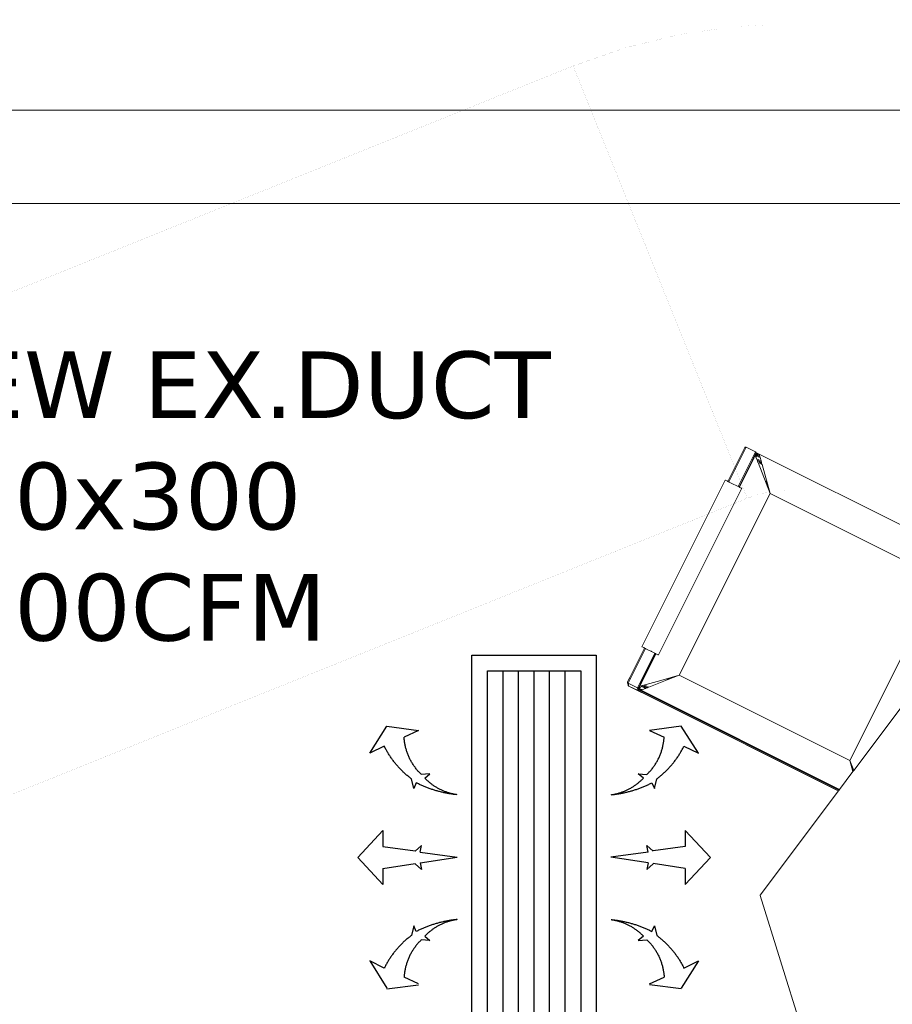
# Model space of a CAD drawing. Header units: millimetres. Extents: x 504675 to 860349, y -23215 to 63575.
# Tile 135 of 177: x 581462 to 582866, y 36647 to 38232. Entities that reach past the tile are written whole.
import ezdxf

# ---------------------------------------------------------------- set-up
doc = ezdxf.new("R2010")
doc.units = ezdxf.units.MM
doc.header["$LTSCALE"] = 10
doc.linetypes.add('LEVEL-F-OVERALL LAYOUT$0$HIDDEN', pattern=[0.375, 0.25, -0.125])
doc.layers.get('0').update_dxf_attribs({"linetype": 'CONTINUOUS'})
for name, color, linetype, lineweight in [('ARCH', 8, 'CONTINUOUS', 0), ('Ceiling', 35, 'CONTINUOUS', 5), ('furniture', 8, 'CONTINUOUS', 5), ('MEPTEK-EAD', 30, 'CONTINUOUS', 30), ('MEPTEK-SAD', 6, 'CONTINUOUS', 30), ('MEPTEK-TEXT', 7, 'CONTINUOUS', 30), ('MEPTEL LINEAR GRILL', 5, 'CONTINUOUS', 30)]:
    doc.layers.add(name, color=color, linetype=linetype, lineweight=lineweight)
doc.layers.add('LEVEL-F-OVERALL LAYOUT$0$DASH1L', color=8, linetype='LEVEL-F-OVERALL LAYOUT$0$HIDDEN')
doc.styles.add('AR', font='arial.ttf')
doc.styles.get("Standard").update_dxf_attribs({"font": 'verdana.ttf'})
doc.dimstyles.new('ARA-100', dxfattribs={"dimtxt": 100, "dimasz": 2.5, "dimexe": 25, "dimexo": 25, "dimtad": 0, "dimdec": 0, "dimrnd": 5, "dimtxsty": 'AR', "dimblk": 'ARCHTICK', "dimcen": 2.5, "dimclrd": 256, "dimclre": 256, "dimclrt": 256, "dimadec": 0, "dimazin": 0, "dimtfac": 1, "dimtdec": 0, "dimtix": 1, "dimtmove": 1, "dimatfit": 3, "dimfxl": 1, "dimlwd": -1, "dimlwe": -1, "dimarcsym": 1})

# ---------------------------------------------------------------- blocks, each defined once
blk = doc.blocks.new('ARCH')
at = {"layer": 'LEVEL-F-OVERALL LAYOUT$0$DASH1L'}
h = blk.add_hatch(dxfattribs=at)
h.set_pattern_fill('ANGLE', color=8, scale=10, angle=352.0664)
h.set_pattern_definition([(352.0664444, (-404119.055, 373340.98), (9.6410197, 69.1814516), [50.8, -19.05]), (82.0664444, (-404119.055, 373340.98), (-69.1814516, 9.6410197), [50.8, -19.05])])
edge = h.paths.add_edge_path(flags=16)
edge.add_line((572074.7, 35847.1), (602196.9, 29528.2))
edge.add_line((602196.9, 29528.2), (599472.6, 39352))
edge.add_arc((597545.4, 38817.5), 2000, 15.4994, 89.9984)
edge.add_line((597545.4, 40817.5), (573256.1, 40817.5))
edge.add_arc((576210.3, 22394.2), 18658.7, 99.10996, 106.69033)
edge.add_line((570851.6, 40266.8), (572074.7, 35847.1))
h.paths.add_polyline_path([(583373.8, 40816), (583374.1, 40875), (586424.1, 40859.1), (586423.9, 40816)], flags=16)
h.paths.add_polyline_path([(600840.9, 34605.1), (600792.8, 34591.5), (599498, 39260.6), (599546.1, 39274.3)])
h.paths.add_polyline_path([(587210.4, 32671.8), (587195, 32598.4), (582693, 33542.8), (582708.4, 33616.2)])
edge = h.paths.add_edge_path()
edge.add_line((572071.7, 35387.9), (601863.3, 29138.4))
edge.add_arc((601986.5, 29725.6), 600, 258.1526, 375.4994)
edge.add_line((602564.7, 29886), (599906.3, 39472.3))
edge.add_arc((597545.4, 38817.5), 2450, 15.4994, 89.9984)
edge.add_line((597545.4, 41267.5), (573220.5, 41267.5))
edge.add_arc((576210.3, 22394.2), 19108.7, 99.00183, 106.23582)
edge.add_arc((571035.5, 40164.8), 600, 106.2358, 195.469)
edge.add_line((570457.2, 40004.7), (571616.6, 35815.1))
edge.add_arc((572194.9, 35975.1), 600, 195.469, 258.1526)
h.paths.add_polyline_path([(587210.4, 32671.8), (587195.4, 32600.5), (587195.4, 32600.5)])
at = {"layer": 'furniture'}
for p, q in [((582626, 37537), (582601.9, 37488.7)), ((582603.3, 37488), (582631.2, 37543.8)), ((582646.2, 37536.3), (582618.3, 37480.5)), ((582625.9, 37536.5), (582626, 37537)), ((582629.1, 37543.1), (582626, 37537)), ((582626.1, 37536.8), (582626, 37537)), ((582629.5, 37543.6), (582629.1, 37543.1)), ((582629.1, 37542.9), (582629.1, 37543.1)), ((582630, 37543.9), (582629.5, 37543.6)), ((582630.3, 37544), (582630, 37543.9)), ((582630.6, 37544), (582630.3, 37544)), ((582630.9, 37543.9), (582630.6, 37544)), ((582631.2, 37543.8), (582630.9, 37543.9)), ((582646.2, 37536.3), (582631.2, 37543.8)), ((582646.5, 37536.1), (582646.2, 37536.3)), ((582646.7, 37535.9), (582646.5, 37536.1)), ((582646.9, 37535.7), (582646.7, 37535.9)), ((582647, 37535.4), (582646.9, 37535.7)), ((582647.1, 37534.8), (582647, 37535.4)), ((582619.7, 37479.7), (582642.9, 37526)), ((582642.2, 37523.3), (582620.3, 37479.5)), ((582641.6, 37523.6), (582641.5, 37523.6)), ((582641.6, 37523.7), (582641.6, 37523.6)), ((582641.6, 37523.6), (582641.6, 37523.7)), ((582642.2, 37523.3), (582642.1, 37523.3)), ((582642.3, 37525), (582642.2, 37525)), ((582642.2, 37525), (582642.3, 37525)), ((582642.3, 37524.9), (582642.2, 37524.9)), ((582642.2, 37524.9), (582642.2, 37524.8)), ((582642.6, 37524.2), (582642.2, 37523.3)), ((582642.2, 37523.4), (582642.2, 37523.3)), ((582642.2, 37523.3), (582642.2, 37523.4)), ((582642.2, 37523.3), (582642.2, 37523.3)), ((582642.3, 37525), (582642.3, 37525)), ((582642.4, 37525.1), (582642.4, 37525.2)), ((582642.9, 37524.6), (582642.6, 37524.2)), ((582642.6, 37524.2), (582642.6, 37524.3)), ((582642.9, 37526.1), (582642.8, 37526.1)), ((582642.8, 37526), (582642.8, 37526)), ((582642.9, 37524.7), (582642.8, 37524.7)), ((582642.9, 37524.7), (582642.8, 37524.7)), ((582642.9, 37524.6), (582642.8, 37524.7)), ((582642.8, 37524.7), (582642.9, 37524.7)), ((582642.8, 37524.6), (582642.9, 37524.6)), ((582642.9, 37526), (582643.1, 37526.4)), ((582642.9, 37526), (582642.9, 37526.1)), ((582643.2, 37525.9), (582642.9, 37526)), ((582643.3, 37525.5), (582642.9, 37524.7)), ((582642.9, 37524.7), (582642.9, 37524.7)), ((582642.9, 37524.7), (582642.9, 37524.6)), ((582643, 37526.6), (582643.1, 37526.4)), ((582643.2, 37526.6), (582643.1, 37526.7)), ((582643.1, 37526.4), (582643.2, 37526.5)), ((582643.1, 37526.4), (582643.1, 37526.3)), ((582643.1, 37526.3), (582643.2, 37525.9)), ((582643.2, 37526.6), (582643.9, 37527.9)), ((582643.2, 37526.5), (582643.2, 37526.6)), ((582643.4, 37525.8), (582643.2, 37526.5)), ((582643.4, 37525.8), (582643.2, 37525.9)), ((582643.3, 37525.7), (582643.4, 37525.7)), ((582643.4, 37525.7), (582643.3, 37525.5)), ((582643.3, 37525.6), (582643.3, 37525.5)), ((582644.2, 37527.2), (582643.4, 37525.8)), ((582643.4, 37525.8), (582643.4, 37525.8)), ((582643.4, 37525.7), (582643.4, 37525.8)), ((582643.4, 37525.8), (582643.4, 37525.7)), ((582643.9, 37527.9), (582643.5, 37527.5)), ((582643.5, 37527.5), (582643.5, 37527.5)), ((582643.9, 37528), (582645.4, 37531.1)), ((582644.2, 37527.2), (582643.9, 37528)), ((582643.9, 37528), (582643.9, 37527.9)), ((582644.2, 37527.2), (582645.7, 37530.2)), ((582645.4, 37531.1), (582645.3, 37531.1)), ((582645.4, 37531.4), (582646.8, 37530.6)), ((582645.4, 37531.3), (582645.5, 37531.2)), ((582646.8, 37530.6), (582645.4, 37531.3)), ((582645.4, 37531.1), (582645.5, 37531.2)), ((582646, 37530.7), (582645.4, 37531.1)), ((582645.5, 37531.2), (582646.1, 37532.5)), ((582645.5, 37531.2), (582646.1, 37530.9)), ((582645.8, 37530.5), (582645.7, 37530.2)), ((582645.8, 37530.5), (582646, 37530.7)), ((582645.9, 37530.5), (582645.8, 37530.5)), ((582646.1, 37530.7), (582645.9, 37530.4)), ((582645.9, 37530.5), (582646.1, 37530.7)), ((582646, 37530.7), (582645.9, 37530.5)), ((582646, 37530.7), (582645.9, 37530.4)), ((582645.9, 37530.4), (582645.9, 37530.5)), ((582646.3, 37529.4), (582645.9, 37530.4)), ((582646.2, 37532.5), (582646, 37532.6)), ((582646, 37532.6), (582647.1, 37532.1)), ((582646.1, 37532.5), (582646, 37532.5)), ((582646, 37530.7), (582646.1, 37530.9)), ((582646.1, 37530.7), (582646, 37530.7)), ((582646.3, 37532.4), (582646.1, 37532.5)), ((582646.1, 37532.5), (582646.2, 37532.5)), ((582646.1, 37530.9), (582646.5, 37531.4)), ((582646.1, 37530.9), (582646.2, 37531.1)), ((582646.1, 37530.9), (582646.1, 37530.9)), ((582646.1, 37530.9), (582646.2, 37530.8)), ((582646.1, 37530.7), (582646.1, 37530.9)), ((582646.2, 37530.8), (582646.1, 37530.7)), ((582646.8, 37530.4), (582646.1, 37530.7)), ((582646.1, 37530.7), (582646.1, 37530.7)), ((582646.2, 37532.7), (582646.9, 37534)), ((582646.2, 37532.7), (582646.2, 37532.9)), ((582646.2, 37532.7), (582646.2, 37532.8)), ((582646.2, 37532.6), (582646.2, 37532.7)), ((582646.2, 37532.5), (582646.2, 37532.6)), ((582646.2, 37532.5), (582646.2, 37532.6)), ((582646.2, 37532.5), (582646.2, 37532.5)), ((582646.3, 37532.4), (582646.2, 37532.5)), ((582646.8, 37532.2), (582646.2, 37532.5)), ((582646.2, 37531.1), (582646.3, 37531.3)), ((582646.6, 37531.3), (582646.2, 37530.8)), ((582646.2, 37530.8), (582646.8, 37530.6)), ((582646.5, 37531.7), (582646.3, 37532.4)), ((582646.7, 37532.2), (582646.3, 37532.4)), ((582646.5, 37531.7), (582646.3, 37531.3)), ((582646.3, 37531.3), (582646.5, 37531.5)), ((582646.8, 37530.4), (582646.3, 37529.4)), ((582647, 37527.5), (582646.3, 37529.4)), ((582646.7, 37532.2), (582646.5, 37531.7)), ((582646.5, 37531.6), (582646.9, 37532)), ((582646.5, 37531.7), (582646.5, 37531.7)), ((582646.5, 37531.6), (582646.5, 37531.7)), ((582646.5, 37531.6), (582646.5, 37531.6)), ((582646.5, 37531.5), (582646.5, 37531.6)), ((582646.5, 37531.4), (582646.5, 37531.5)), ((582646.5, 37531.4), (582646.6, 37531.5)), ((582646.6, 37531.3), (582646.5, 37531.4)), ((582647.1, 37531.8), (582646.6, 37531.4)), ((582646.6, 37531.5), (582647, 37531.8)), ((582646.6, 37531.4), (582646.6, 37531.3)), ((582646.8, 37530.6), (582646.6, 37531.3)), ((582646.8, 37532.2), (582646.7, 37532.2)), ((582647, 37532), (582646.7, 37532.2)), ((582646.8, 37534.2), (582646.9, 37534)), ((582647.1, 37533), (582646.8, 37532.2)), ((582647.2, 37532.9), (582646.8, 37532.2)), ((582647.1, 37532.1), (582646.8, 37532.2)), ((582647.2, 37531.5), (582646.8, 37530.6)), ((582647.5, 37531.1), (582646.8, 37530.6)), ((582646.8, 37530.6), (582646.8, 37530.5)), ((582646.8, 37530.5), (582646.8, 37530.5)), ((582646.8, 37530.4), (582646.8, 37530.5)), ((582648.1, 37529.9), (582646.8, 37530.5)), ((582646.8, 37530.4), (582646.8, 37530.4)), ((582646.8, 37530.4), (582648.1, 37529.8)), ((582648.1, 37529.7), (582646.8, 37530.4)), ((582646.9, 37534), (582647, 37534.2)), ((582646.9, 37534), (582647.1, 37533)), ((582646.9, 37532), (582647, 37532)), ((582647, 37534.2), (582647.1, 37534.8)), ((582647.3, 37533.3), (582647, 37534.2)), ((582647, 37532), (582647.1, 37532.1)), ((582647, 37527.5), (582648.1, 37529.7)), ((582647.9, 37525.2), (582647, 37527.5)), ((582647.1, 37534.8), (582647.4, 37533.6)), ((582647.2, 37533.2), (582647.1, 37533)), ((582647.1, 37533), (582647.2, 37532.9)), ((582647.1, 37532.1), (582647.3, 37532.3)), ((582647.2, 37533.2), (582647.2, 37533.2)), ((582647.3, 37533.2), (582647.2, 37533.2)), ((582647.2, 37533.2), (582647.3, 37533.2)), ((582647.3, 37533.1), (582647.2, 37533.2)), ((582647.3, 37533.1), (582647.2, 37532.9)), ((582647.2, 37532.9), (582647.3, 37532.3)), ((582647.3, 37533.3), (582647.4, 37533.6)), ((582647.5, 37533.5), (582647.3, 37533.2)), ((582647.3, 37533.2), (582647.3, 37533.3)), ((582647.3, 37533.3), (582647.3, 37533.2)), ((582647.3, 37533.2), (582647.3, 37533.2)), ((582647.3, 37533.2), (582647.3, 37533.2)), ((582647.3, 37533.2), (582647.3, 37533.1)), ((582647.3, 37533.2), (582647.6, 37533.1)), ((582647.3, 37533.1), (582647.3, 37533.1)), ((582647.3, 37533.1), (582647.3, 37533.1)), ((582647.3, 37533.1), (582647.7, 37532.9)), ((582647.4, 37532.4), (582647.3, 37533.1)), ((582647.3, 37532.3), (582647.4, 37532.4)), ((582647.4, 37533.6), (582647.6, 37534)), ((582647.4, 37533.6), (582647.5, 37533.5)), ((582647.4, 37532.4), (582647.7, 37532.5)), ((582647.5, 37533.5), (582647.7, 37533.9)), ((582647.5, 37533.5), (582647.6, 37533.1)), ((582647.6, 37534), (582647.8, 37534.3)), ((582647.6, 37533.1), (582647.7, 37532.9)), ((582647.6, 37533.1), (582648.2, 37532.8)), ((582647.8, 37534.2), (582647.7, 37533.9)), ((582647.7, 37532.9), (582647.8, 37532.6)), ((582647.7, 37532.9), (582648, 37532.7)), ((582647.7, 37532.5), (582647.8, 37532.6)), ((582647.8, 37534.3), (582647.9, 37534.5)), ((582647.9, 37534.4), (582647.8, 37534.2)), ((582647.8, 37532.6), (582648, 37532.7)), ((582647.8, 37532.4), (582648.3, 37532.6)), ((582647.8, 37532.6), (582647.8, 37532.4)), ((582647.8, 37532.4), (582647.8, 37532.3)), ((582647.8, 37532.4), (582647.8, 37532.4)), ((582647.9, 37532.3), (582647.8, 37532.3)), ((582647.9, 37532.1), (582647.8, 37532.3)), ((582647.9, 37534.5), (582647.9, 37534.6)), ((582647.9, 37534.6), (582648, 37534.5)), ((582651.2, 37533), (582647.9, 37534.6)), ((582648, 37534.5), (582647.9, 37534.4)), ((582648.4, 37532.5), (582647.9, 37532.3)), ((582647.9, 37525.2), (582650.3, 37524)), ((582648, 37525), (582647.9, 37525.2)), ((582648, 37532.7), (582648.2, 37532.8)), ((582648, 37532.7), (582648.3, 37532.6)), ((582648, 37525), (582650.4, 37523.8)), ((582648.8, 37522.9), (582648, 37525)), ((582648.1, 37529.9), (582648.1, 37530.1)), ((582648.1, 37529.8), (582648.2, 37529.9)), ((582648.1, 37529.8), (582648.1, 37529.9)), ((582648.2, 37529.9), (582648.1, 37529.9)), ((582648.3, 37529.7), (582648.1, 37529.8)), ((582648.1, 37529.7), (582648.1, 37529.8)), ((582648.4, 37529.6), (582648.1, 37529.7)), ((582648.2, 37532.8), (582648.5, 37532.9)), ((582648.2, 37532.8), (582648.5, 37532.6)), ((582648.2, 37529.9), (582648.2, 37529.9)), ((582648.2, 37529.8), (582648.2, 37529.9)), ((582648.3, 37532.6), (582648.5, 37532.6)), ((582648.3, 37532.6), (582648.4, 37532.5)), ((582648.3, 37531.5), (582651.3, 37530)), ((582651.3, 37529.9), (582648.3, 37531.4)), ((582648.6, 37532.6), (582648.4, 37532.5)), ((582648.4, 37532.5), (582650.9, 37531.3)), ((582648.5, 37532.9), (582649.4, 37533.1)), ((582648.5, 37532.6), (582649.3, 37532.9)), ((582648.5, 37532.6), (582648.6, 37532.6)), ((582649.4, 37532.8), (582648.6, 37532.6)), ((582648.6, 37532.6), (582650.8, 37531.5)), ((582648.8, 37522.9), (582654.2, 37520.2)), ((582649.4, 37521.6), (582648.8, 37522.9)), ((582649.3, 37532.9), (582650.4, 37532.9)), ((582649.4, 37533.1), (582650.3, 37533.1)), ((582650.4, 37532.8), (582649.4, 37532.8)), ((582650.1, 37521.2), (582649.4, 37521.6)), ((582649.4, 37521.4), (582649.4, 37521.6)), ((582649.4, 37521.4), (582650, 37521.1)), ((582650, 37521.1), (582649.4, 37521.4)), ((582649.4, 37521.3), (582649.4, 37521.4)), ((582650, 37521.1), (582649.4, 37521.3)), ((582650.2, 37519.3), (582649.4, 37521.3)), ((582651.9, 37528), (582649.6, 37529.1)), ((582651.9, 37527.9), (582649.7, 37529)), ((582651.9, 37527.8), (582649.8, 37528.9)), ((582650.3, 37533.1), (582651.2, 37533)), ((582650.7, 37523.8), (582653.6, 37522.4)), ((582650.8, 37523.6), (582653.6, 37522.2)), ((582654.6, 37518.9), (582651.1, 37520.7)), ((582654.6, 37518.8), (582651.1, 37520.6)), ((582651.1, 37520.6), (582651.1, 37520.6)), ((582654.7, 37518.7), (582651.1, 37520.5)), ((582651.2, 37533), (582651.3, 37532.9)), ((582651.3, 37532.9), (582652.1, 37532.6)), ((582652, 37532.6), (582651.3, 37532.9)), ((582651.3, 37532.8), (582652, 37532.6)), ((582652.1, 37532.5), (582651.3, 37532.7)), ((582652, 37532.6), (582652.1, 37532.5)), ((582652.1, 37532.5), (582652, 37532.6)), ((582652.1, 37532.6), (582652.1, 37532.5)), ((583005.8, 37355.6), (582652.1, 37532.6)), ((582652.1, 37532.5), (582652.1, 37532.5)), ((582652.1, 37532.5), (582652.1, 37532.5)), ((582652.1, 37532.5), (582652.6, 37530.6)), ((582652.1, 37530.8), (582652.6, 37530.6)), ((582652.2, 37530.6), (582652.7, 37530.4)), ((582652.6, 37530.6), (582652.7, 37530.4)), ((582652.7, 37530.4), (582653, 37529.1)), ((582652.8, 37529.2), (582653, 37529.1)), ((582653.1, 37529), (582652.9, 37529.1)), ((582653, 37529.1), (582653.1, 37529)), ((582653.6, 37527.2), (582653, 37527.4)), ((582653.6, 37527), (582653, 37527.3)), ((582653.6, 37526.9), (582653, 37527.3)), ((582653.6, 37527.2), (582653.1, 37529)), ((582653.6, 37527.2), (582653.6, 37527)), ((582653.6, 37527), (582653.6, 37526.9)), ((582655.1, 37521.6), (582653.6, 37526.9)), ((582655, 37521.7), (582655.1, 37521.6)), ((582655, 37521.5), (582655.2, 37521.4)), ((582655.1, 37521.6), (582655.2, 37521.4)), ((582655.2, 37521.4), (582655.7, 37519.4)), ((582655.2, 37519.7), (582655.7, 37519.4)), ((582650.6, 37519.1), (582650.2, 37519.3)), ((582650.3, 37519.2), (582650.2, 37519.3)), ((582650.7, 37519), (582650.3, 37519.2)), ((582669.8, 37469), (582650.3, 37519.2)), ((582655.2, 37516.8), (582651.9, 37518.5)), ((582655.3, 37516.7), (582651.9, 37518.4)), ((582654.6, 37518.8), (582654.6, 37518.8)), ((582656.1, 37518.2), (582655.3, 37518.6)), ((582656.1, 37518.1), (582655.3, 37518.5)), ((582655.3, 37518.5), (582656.1, 37518.1)), ((582656.1, 37518), (582655.3, 37518.4)), ((582656.7, 37516.1), (582655.4, 37516.7)), ((582656.7, 37516), (582655.5, 37516.6)), ((582655.7, 37519.4), (582656.1, 37518.2)), ((582656.1, 37518.2), (582656.1, 37518.1)), ((582656.1, 37518.1), (582656.1, 37518)), ((582656.1, 37518), (582656.7, 37516.1)), ((582656.7, 37516.1), (582656.7, 37516)), ((582656.7, 37516), (582669.8, 37469)), ((582463.2, 37222.7), (582597.4, 37490.9)), ((582598.2, 37490.5), (582597.4, 37490.9)), ((582600.5, 37489.3), (582598.2, 37490.5)), ((582601.9, 37488.7), (582600.5, 37489.3)), ((582603.3, 37488), (582601.9, 37488.7)), ((582604.1, 37487.6), (582603.3, 37488)), ((582669.8, 37469), (582663.1, 37489.1)), ((582624.2, 37477.5), (582490, 37209.3)), ((582608.4, 37485.4), (582604.1, 37487.6)), ((582617.5, 37480.9), (582608.4, 37485.4)), ((582618.3, 37480.5), (582617.5, 37480.9)), ((582619.7, 37479.7), (582618.3, 37480.5)), ((582620.3, 37479.5), (582619.7, 37479.7)), ((582621, 37479.1), (582620.3, 37479.5)), ((582623.4, 37477.9), (582621, 37479.1)), ((582624.2, 37477.5), (582623.4, 37477.9)), ((582669.8, 37469), (582666.2, 37479.1)), ((582669.8, 37469), (582666.3, 37479.1)), ((582669.8, 37469), (582666.4, 37479.2)), ((582666.7, 37479.3), (582669.8, 37469)), ((582669.8, 37469), (582523.6, 37176.8)), ((582944.1, 37331.8), (582669.8, 37469)), ((582797.9, 37039.6), (582944.1, 37331.8)), ((582441.1, 37163.9), (582469.1, 37219.8)), ((582467.7, 37220.4), (582443.5, 37172.1)), ((582463.2, 37222.7), (582464, 37222.3)), ((582464, 37222.2), (582464, 37222.3)), ((582466.3, 37221.1), (582464, 37222.2)), ((582464, 37222.2), (582466.3, 37221.2)), ((582466.3, 37221.2), (582467.7, 37220.5)), ((582467.7, 37220.4), (582466.3, 37221.1)), ((582467.7, 37220.5), (582467.7, 37220.4)), ((582467.7, 37220.5), (582467.8, 37220.4)), ((582467.7, 37220.4), (582467.8, 37220.4)), ((582467.7, 37220.4), (582467.7, 37220.4)), ((582467.7, 37220.3), (582467.7, 37220.4)), ((582467.8, 37220.4), (582469, 37219.8)), ((582469, 37219.8), (582469.1, 37219.8)), ((582469.1, 37219.8), (582469.7, 37219.4)), ((582469.7, 37219.4), (582469.9, 37219.4)), ((582469.9, 37219.4), (582472.1, 37218.2)), ((582484.1, 37212.3), (582456.2, 37156.4)), ((582461.8, 37164), (582485.5, 37211.5)), ((582462.3, 37163.7), (582486.1, 37211.2)), ((582472.1, 37218.2), (582474.3, 37217.2)), ((582474.3, 37217.2), (582475, 37216.8)), ((582475, 37216.8), (582478.1, 37215.2)), ((582478.1, 37215.2), (582478.9, 37214.9)), ((582478.9, 37214.9), (582481.1, 37213.8)), ((582481.1, 37213.8), (582483.3, 37212.7)), ((582483.3, 37212.7), (582483.4, 37212.6)), ((582483.4, 37212.6), (582484.1, 37212.3)), ((582484.1, 37212.3), (582484.2, 37212.2)), ((582484.2, 37212.2), (582485.6, 37211.5)), ((582485.5, 37211.5), (582485.6, 37211.5)), ((582485.5, 37211.5), (582485.5, 37211.5)), ((582485.5, 37211.5), (582485.5, 37211.5)), ((582486.1, 37211.2), (582485.5, 37211.5)), ((582485.6, 37211.5), (582486.1, 37211.3)), ((582486.1, 37211.3), (582486.9, 37210.9)), ((582486.1, 37211.2), (582486.1, 37211.3)), ((582486.9, 37210.8), (582486.1, 37211.2)), ((582486.9, 37210.9), (582489.2, 37209.7)), ((582489.2, 37209.6), (582486.9, 37210.8)), ((582489.2, 37209.7), (582490, 37209.3)), ((582490, 37209.3), (582489.2, 37209.6)), ((582443.5, 37172.1), (582440.4, 37166)), ((582443.8, 37172.4), (582443.5, 37172.1)), ((582443.5, 37171.9), (582443.5, 37172.1)), ((582523.6, 37176.8), (582494, 37168.5)), ((582523.6, 37176.8), (582503.5, 37170.1)), ((582504.1, 37169.2), (582523.6, 37176.8)), ((582513.4, 37173.7), (582523.6, 37176.8)), ((582523.6, 37176.8), (582513.5, 37173.2)), ((582513.5, 37173.3), (582523.6, 37176.8)), ((582523.6, 37176.8), (582513.5, 37173.4)), ((582523.6, 37176.8), (582797.9, 37039.6)), ((582804.3, 37023.3), (582926.1, 37185.9)), ((582440.4, 37166), (582440.3, 37165.4)), ((582440.3, 37165.4), (582440.3, 37164.8)), ((582440.3, 37164.8), (582440.5, 37164.5)), ((582441.3, 37161.2), (582440.3, 37164.8)), ((582440.5, 37165.8), (582440.4, 37166)), ((582440.5, 37164.5), (582440.5, 37164.5)), ((582440.5, 37164.5), (582440.6, 37164.2)), ((582441.3, 37161.2), (582440.5, 37164.5)), ((582440.6, 37164.2), (582440.9, 37164)), ((582440.9, 37164), (582441, 37164)), ((582441.6, 37161.5), (582441, 37164)), ((582441, 37164), (582441.1, 37163.9)), ((582441.1, 37163.9), (582456.2, 37156.4)), ((582441.7, 37161.7), (582441.1, 37163.9)), ((582441.5, 37160.6), (582441.3, 37161.2)), ((582441.5, 37161.2), (582441.6, 37161.5)), ((582441.5, 37160.9), (582441.5, 37161.2)), ((582441.5, 37160.6), (582441.5, 37160.9)), ((582441.6, 37160.3), (582441.5, 37160.6)), ((582441.7, 37161.7), (582441.6, 37161.5)), ((582441.6, 37161.5), (582441.8, 37161.4)), ((582441.9, 37159.8), (582441.6, 37160.3)), ((582441.8, 37161.4), (582441.7, 37161.7)), ((582442.4, 37159.4), (582441.8, 37161.4)), ((582442.4, 37159.4), (582441.9, 37159.8)), ((582457.4, 37152), (582442.4, 37159.4)), ((582485.6, 37137.8), (582442.4, 37159.4)), ((582456.2, 37156.4), (582456.4, 37156.2)), ((582456.8, 37153.9), (582456.2, 37156.4)), ((582456.4, 37156.2), (582456.8, 37156.2)), ((582456.8, 37156.2), (582457.1, 37156.2)), ((582457.1, 37156.2), (582457.2, 37156.2)), ((582457.2, 37156.2), (582457.4, 37156.3)), ((582457.8, 37154), (582457.2, 37156.2)), ((582457.4, 37156.3), (582457.9, 37156.6)), ((582457.4, 37156.3), (582458.2, 37153.3)), ((582457.9, 37156.6), (582458.3, 37157.1)), ((582458.1, 37155.2), (582458, 37154.9)), ((582458, 37154.8), (582458.2, 37155.1)), ((582458.3, 37155.6), (582458.1, 37155.2)), ((582458.2, 37155.1), (582458.4, 37155.5)), ((582458.3, 37157.1), (582460.6, 37161.6)), ((582458.6, 37156.1), (582458.3, 37157.1)), ((582458.5, 37156), (582458.3, 37155.6)), ((582458.4, 37155.5), (582458.5, 37155.9)), ((582458.5, 37156), (582458.6, 37156.1)), ((582458.6, 37155.9), (582458.5, 37156)), ((582458.5, 37156), (582458.5, 37156)), ((582458.5, 37155.9), (582458.6, 37155.9)), ((582458.9, 37154.8), (582458.5, 37155.9)), ((582458.5, 37155.9), (582459.6, 37155.4)), ((582458.6, 37156.1), (582459.5, 37157.9)), ((582459.5, 37157.9), (582458.6, 37156.1)), ((582458.6, 37156.1), (582458.6, 37156.1)), ((582458.6, 37156.1), (582459.5, 37155.6)), ((582458.6, 37156.1), (582458.6, 37155.9)), ((582459.6, 37155.5), (582458.6, 37155.9)), ((582458.6, 37155.9), (582458.6, 37155.9)), ((582459.5, 37157.9), (582459.4, 37157.1)), ((582459.4, 37157.1), (582459.4, 37156.2)), ((582459.4, 37156.2), (582459.5, 37155.6)), ((582459.6, 37158), (582459.5, 37157.9)), ((582459.5, 37155.6), (582459.6, 37155.5)), ((582459.6, 37158.2), (582459.9, 37158.9)), ((582459.6, 37158.1), (582459.6, 37158.2)), ((582459.8, 37158.1), (582459.6, 37157.6)), ((582459.6, 37157.7), (582459.7, 37158.1)), ((582459.6, 37158), (582459.6, 37158.1)), ((582459.6, 37157.6), (582459.6, 37157.7)), ((582459.6, 37157.6), (582459.6, 37156.2)), ((582459.6, 37155.5), (582459.6, 37155.4)), ((582459.6, 37155.4), (582459.6, 37155.3)), ((582459.6, 37155.3), (582460, 37154.5)), ((582459.9, 37158.9), (582461.6, 37162.2)), ((582459.9, 37158.9), (582464.4, 37160.2)), ((582460.6, 37161.7), (582461.3, 37162.9)), ((582460.6, 37161.7), (582460.6, 37161.6)), ((582460.6, 37161.6), (582460.6, 37161.7)), ((582460.6, 37161.6), (582460.6, 37161.6)), ((582461.3, 37163), (582461.4, 37163.1)), ((582461.3, 37162.9), (582461.3, 37163)), ((582461.4, 37163.2), (582461.6, 37163.5)), ((582461.4, 37163.1), (582461.4, 37163.2)), ((582461.6, 37162.2), (582461.4, 37163.1)), ((582462.5, 37158.8), (582461.4, 37156.5)), ((582461.6, 37163.7), (582461.7, 37163.9)), ((582461.6, 37163.6), (582461.6, 37163.7)), ((582461.6, 37163.6), (582461.6, 37163.6)), ((582461.6, 37163.5), (582461.6, 37163.6)), ((582461.6, 37163.6), (582461.6, 37163.6)), ((582461.6, 37163.5), (582461.6, 37163.6)), ((582461.6, 37163.6), (582461.6, 37163.6)), ((582461.9, 37162.8), (582461.6, 37163.5)), ((582461.6, 37162.2), (582461.9, 37162.8)), ((582461.7, 37163.9), (582461.8, 37164)), ((582462.1, 37163.7), (582461.7, 37163.9)), ((582461.8, 37164), (582462, 37163.8)), ((582461.9, 37162.8), (582462.3, 37163.6)), ((582462, 37163.8), (582462.2, 37163.7)), ((582462.3, 37163.6), (582462.1, 37163.7)), ((582462.2, 37163.7), (582462.3, 37163.7)), ((582462.3, 37163.6), (582462.3, 37163.7)), ((582462.5, 37158.9), (582462.4, 37159.3)), ((582462.5, 37158.9), (582462.6, 37158.8)), ((582462.5, 37158.8), (582462.5, 37158.9)), ((582462.5, 37158.8), (582462.5, 37158.8)), ((582465.5, 37157.3), (582462.5, 37158.8)), ((582462.5, 37158.8), (582462.6, 37158.8)), ((582462.6, 37159.1), (582462.7, 37159.4)), ((582462.6, 37158.8), (582462.6, 37159.1)), ((582462.6, 37158.8), (582465.5, 37157.4)), ((582462.7, 37159.4), (582462.7, 37159.4)), ((582467.5, 37158), (582463.7, 37159.9)), ((582467.5, 37158), (582463.8, 37159.9)), ((582464.4, 37160.2), (582470.2, 37161.8)), ((582469.1, 37155.5), (582466.2, 37157)), ((582466.3, 37157), (582469.2, 37155.5)), ((582469.1, 37155.5), (582466.3, 37154.4)), ((582466.8, 37159.6), (582469, 37158.5)), ((582466.9, 37159.6), (582469.1, 37158.5)), ((582471, 37156.2), (582467.7, 37157.9)), ((582471.1, 37156.3), (582467.8, 37157.9)), ((582471.2, 37159.2), (582468.3, 37160.6)), ((582469.2, 37155.5), (582469.1, 37155.5)), ((582471, 37156.2), (582469.2, 37155.5)), ((582469.8, 37158.1), (582472.4, 37156.8)), ((582469.9, 37158.1), (582472.5, 37156.8)), ((582494, 37168.5), (582470.2, 37161.8)), ((582471.1, 37156.3), (582471, 37156.2)), ((582471.9, 37156.6), (582471.1, 37156.3)), ((582472.4, 37156.8), (582471.9, 37156.6)), ((582474.4, 37157.6), (582472.2, 37158.7)), ((582472.5, 37156.8), (582472.4, 37156.8)), ((582474.4, 37157.6), (582472.5, 37156.8)), ((582504.1, 37169.2), (582474.4, 37157.6)), ((582456.8, 37153.9), (582457.5, 37153.6)), ((582456.8, 37153.9), (582456.8, 37153.8)), ((582457.5, 37153.5), (582456.8, 37153.8)), ((582456.8, 37153.8), (582457.4, 37152)), ((582457.4, 37152), (582779.8, 36990.7)), ((582458, 37151.8), (582457.4, 37152)), ((582457.5, 37153.6), (582457.5, 37153.6)), ((582458, 37154.9), (582457.9, 37154.7)), ((582457.9, 37154.6), (582458, 37154.8)), ((582457.9, 37154.7), (582457.9, 37154.6)), ((582457.9, 37154.6), (582457.9, 37154.6)), ((582457.9, 37154.6), (582458.6, 37154.2)), ((582458.6, 37151.9), (582458, 37151.8)), ((582459.4, 37152.6), (582458.1, 37153.3)), ((582458.1, 37153.3), (582458.1, 37153.3)), ((582458.1, 37153.3), (582459.5, 37152.6)), ((582459.4, 37152.5), (582458.1, 37153.2)), ((582458.2, 37153.3), (582458.6, 37154.2)), ((582458.2, 37153.3), (582459.5, 37152.7)), ((582458.6, 37154.3), (582458.9, 37154.8)), ((582458.6, 37154.2), (582459.2, 37153.9)), ((582458.9, 37152), (582458.6, 37151.9)), ((582459.1, 37154), (582458.9, 37154.8)), ((582459.1, 37152.2), (582458.9, 37152)), ((582459.3, 37152.4), (582459.1, 37152.2)), ((582459.5, 37152.7), (582459.2, 37153.9)), ((582459.2, 37153.9), (582459.9, 37153.5)), ((582459.4, 37152.5), (582459.3, 37152.4)), ((582459.5, 37152.6), (582459.4, 37152.6)), ((582459.4, 37152.6), (582459.4, 37152.5)), ((582459.9, 37153.5), (582459.5, 37152.7)), ((582780.7, 36992), (582459.5, 37152.7)), ((582459.5, 37152.7), (582459.5, 37152.6)), ((582459.9, 37153.5), (582781.3, 36992.8)), ((582460, 37154.5), (582460.2, 37154.2)), ((582460.2, 37154.2), (582460, 37153.6)), ((582460.1, 37154.6), (582460.3, 37154.4)), ((582460.3, 37154.4), (582460.2, 37154.6)), ((582460.3, 37154.4), (582460.2, 37154.2)), ((582460.2, 37154.2), (582460.5, 37153.8)), ((582460.6, 37154.8), (582460.3, 37154.4)), ((582461, 37153.4), (582460.3, 37154.4)), ((582460.5, 37153.8), (582461.1, 37153.3)), ((582460.6, 37154.9), (582463.1, 37153.6)), ((582463.2, 37153.6), (582460.7, 37154.9)), ((582460.8, 37155), (582463.4, 37153.7)), ((582461.3, 37153.2), (582461, 37153.4)), ((582461, 37153.4), (582461.1, 37153.3)), ((582461.1, 37153.3), (582461.3, 37153.2)), ((582461.1, 37153.3), (582461.2, 37153.1)), ((582461.2, 37153.1), (582462, 37152.7)), ((582466.3, 37154.4), (582462, 37152.7)), ((582462, 37152.7), (582462.3, 37152.4)), ((582781.4, 36992.9), (582462, 37152.7)), ((582462.3, 37152.4), (582781.4, 36992.8)), ((582485.6, 37137.7), (582485.6, 37137.8)), ((582485.7, 37137.7), (582485.6, 37137.7)), ((582776.1, 36992.4), (582485.7, 37137.7)), ((582797.9, 37039.6), (582801.6, 37029.5)), ((582801.1, 37029.4), (582797.9, 37039.6)), ((582801.4, 37029.5), (582797.9, 37039.6)), ((582804.3, 37023.3), (582797.9, 37039.6)), ((582803, 37021.6), (582797.9, 37039.6)), ((582797.9, 37039.6), (582803.6, 37022.5)), ((582797.9, 37039.6), (582801.3, 37029.4)), ((582781.4, 36992.9), (582803, 37021.6)), ((582803, 37021.6), (582803.6, 37022.5)), ((582803.6, 37022.5), (582804.3, 37023.3)), ((582653.8, 36822.6), (582779.7, 36990.6)), ((582776.2, 36992.4), (582776.1, 36992.4)), ((582776.2, 36992.3), (582776.2, 36992.4)), ((582779.7, 36990.6), (582776.2, 36992.3)), ((582779.7, 36990.6), (582779.8, 36990.7)), ((582779.8, 36990.7), (582780.7, 36992)), ((582780.7, 36992), (582781.3, 36992.8)), ((582781.3, 36992.8), (582781.4, 36992.8)), ((582781.4, 36992.8), (582781.4, 36992.9)), ((582653.8, 36822.5), (582653.8, 36822.6)), ((582653.8, 36822.5), (582653.8, 36822.5)), ((582726.7, 36587.3), (582653.8, 36822.5))]:
    blk.add_line(p, q, dxfattribs=at)
blk = doc.blocks.new('_ArchTick')
at = {"color": 0, "linetype": 'ByBlock', "const_width": 0.15}
blk.add_lwpolyline([(-0.5, -0.5), (0.5, 0.5)], dxfattribs=at)
blk = doc.blocks.new('*U167')
at = {"color": 8}
for p, q in [((25, 150), (625, 150)), ((25, 125), (625, 125)), ((25, 100), (625, 100)), ((25, 75), (625, 75)), ((25, 50), (625, 50))]:
    blk.add_line(p, q, dxfattribs=at)
blk.add_lwpolyline([(0, 0), (0, 200), (650, 200), (650, 0)], close=True)
at = {"color": 1}
blk.add_lwpolyline([(25, 25), (25, 175), (625, 175), (625, 25)], close=True, dxfattribs=at)
blk = doc.blocks.new('A$C479C3BDC')
for p, q in [((-140.6, 166.9), (-112.9, 210.6)), ((-112.9, 211.8), (-62.1, 205)), ((-62.1, 203.8), (-85.4, 193)), ((-117.2, 178.3), (-140.6, 166.9)), ((-43.9, 134.1), (-57.7, 132.9)), ((-52.1, 127), (-43.9, 134.1)), ((-69.9, 110.5), (-73.5, 125.8)), ((-65.9, 119.5), (-69.9, 110.5)), ((-119.4, 43.8), (-159.8, 0.6)), ((-119.4, 18.1), (-119.4, 43.8)), ((-119.4, 18.1), (-67.8, 10)), ((-57.6, 20.1), (-67.7, 10.5)), ((-59.7, 9.4), (-57.6, 20.1)), ((-159.8, 0.6), (-119.4, -42.6)), ((-59.7, 9.4), (0, 0)), ((-59.7, -8.2), (0, 0)), ((-119.4, -16.9), (-67.8, -10)), ((-57.6, -18.9), (-67.7, -9.4)), ((-59.7, -8.2), (-57.6, -18.9)), ((-119.4, -42.6), (-119.4, -16.9)), ((-69.9, -110.5), (-73.5, -125.8)), ((-65.9, -119.5), (-69.9, -110.5)), ((-43.9, -134.1), (-57.7, -132.9)), ((-52.1, -127), (-43.9, -134.1)), ((-140.6, -166.9), (-112.9, -210.6)), ((-117.2, -178.3), (-140.6, -166.9)), ((-112.9, -210.6), (-62.1, -203.8)), ((-62.1, -203.8), (-85.4, -193))]:
    blk.add_line(p, q)
for points, weights in [([(-57.7, 132.9), (-74.4, 148.9), (-84.1, 169.9), (-85.4, 193)], [1, 0.953547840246, 0.953547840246, 1]), ([(-73.5, 125.8), (-92.1, 139.6), (-107, 157.5), (-117.2, 178.3)], [1, 0.981468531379, 0.981468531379, 1]), ([(-0.1, 100.3), (-20.1, 103.1), (-38.1, 112.4), (-52.1, 127)], [1, 0.963520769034, 0.963520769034, 1]), ([(-0.1, 100.3), (-23.1, 102.5), (-45.3, 109), (-65.9, 119.5)], [1, 0.988355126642, 0.988355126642, 1]), ([(-0.1, -100.3), (-23.1, -102.5), (-45.3, -109), (-65.9, -119.5)], [1, 0.988355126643, 0.988355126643, 1]), ([(-0.1, -100.3), (-20.1, -103.1), (-38.1, -112.4), (-52.1, -127)], [1, 0.963520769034, 0.963520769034, 1]), ([(-73.5, -125.8), (-92.1, -139.6), (-107, -157.5), (-117.2, -178.3)], [1, 0.981468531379, 0.981468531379, 1]), ([(-57.7, -132.9), (-74.4, -148.9), (-84.1, -169.9), (-85.4, -193)], [1, 0.953547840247, 0.953547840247, 1])]:
    blk.add_rational_spline(points, weights, degree=3)

msp = doc.modelspace()

# ---------------------------------------------------------------- linework, layer by layer
at = {"layer": 'Ceiling', "color": 1, "ltscale": 0.25}
for p, q in [((571503, 38085.8), (599823.8, 38085.8)), ((571544.5, 37935.8), (599865.4, 37935.8))]:
    msp.add_line(p, q, dxfattribs=at)
at = {"layer": 'MEPTEK-EAD'}
for points in [[(580790, 37542.5, 0, 0.1, 0.095991), (580860, 37556.1, 0.1, 0.1, 0), (582352.8, 38157.2, 0.1, 0, -0.095991), (582703, 38225, 0, 0, 0), (584987.7, 38225, 0, 0, 0)], [(580790, 36792.5, 0, 0.1, 0.095991), (581140.2, 36860.4, 0.1, 0.1, 0), (582633, 37461.5, 0.1, 0, -0.095991), (582703, 37475, 0, 0, 0), (584987.7, 37475, 0, 0, 0)]]:
    msp.add_lwpolyline(points, format="xyseb", dxfattribs=at)
at = {"layer": 'MEPTEK-EAD', "const_width": 0.1}
for points in [[(582703, 38225), (582703, 37475)], [(582633, 37461.5), (582352.8, 38157.2)]]:
    msp.add_lwpolyline(points, dxfattribs=at)
at = {"layer": 'MEPTEK-SAD', "ltscale": 0.25, "const_width": 0.1, "flags": 128}
for points in [[(582115, 36465), (582115, 39106)], [(582465, 36465), (582465, 39006)]]:
    msp.add_lwpolyline(points, dxfattribs=at)

# ---------------------------------------------------------------- block references
at = {"layer": 'ARCH'}
msp.add_blockref('ARCH', (0, 0), dxfattribs=at)
at = {"layer": 'MEPTEK-SAD', "lineweight": 0, "ltscale": 50, "yscale": 1.001251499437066, "zscale": 1.001251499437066, "rotation": 180}
for p, xscale in [((582166.3, 36884), -1.001251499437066), ((582413.7, 36884), 1.001251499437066)]:
    msp.add_blockref('A$C479C3BDC', p, dxfattribs=dict(at, xscale=xscale))
at = {"layer": 'MEPTEL LINEAR GRILL', "rotation": 90}
msp.add_blockref('*U167', (582390, 36559), dxfattribs=at)

# ---------------------------------------------------------------- texts
at = {"layer": 'MEPTEK-TEXT', "insert": (581266, 37697.9), "char_height": 107.381, "attachment_point": 1}
msp.add_mtext_dynamic_manual_height_columns('NEW EX.DUCT\\P750x300\\P4000CFM', width=1237.81, gutter_width=1, heights=[0], dxfattribs=at)

# ---------------------------------------------------------------- leaders
at = {"layer": 'MEPTEK-TEXT'}
msp.add_leader([(579728, 37789), (579728, 40312), (581724, 40312)], dimstyle='ARA-100', override={"dimasz": 150, "dimfxl": 0.18, "dimtfill": 1}, dxfattribs=at)

doc.saveas('drawing.dxf')
